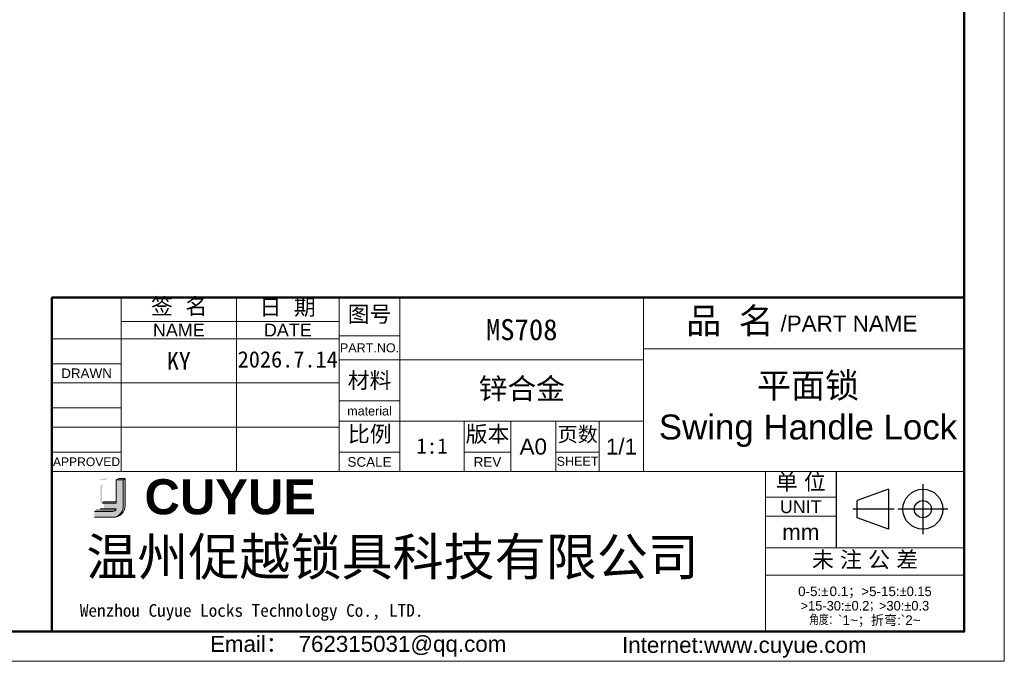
# Model space of a CAD drawing. Header units: millimetres. Extents: x 326 to 586, y 26 to 210.
# Tile 10 of 10: x 478 to 586, y 26 to 96. Entities that reach past the tile are written whole.
import ezdxf

# ---------------------------------------------------------------- set-up
doc = ezdxf.new("R2010")
doc.units = ezdxf.units.MM
for name, color, linetype, lineweight in [('0007', 7, 'Continuous', 5), ('实线层', 7, 'Continuous', 25), ('尺寸线层', 3, 'Continuous', 18), ('粗实线层', 7, 'Continuous', 50), ('细实线层', 3, 'Continuous', 18)]:
    doc.layers.add(name, color=color, linetype=linetype, lineweight=lineweight)
doc.styles.add('ARIAL', font='arial.ttf')
doc.styles.add('TEXTSTYLE_2', font='arial.ttf')
doc.styles.add('TEXTSTYLE_3', font='arial.ttf')
doc.styles.add('TEXTSTYLE_4', font='arial.ttf')

msp = doc.modelspace()

# ---------------------------------------------------------------- hatches: boundary and pattern name
at = {"layer": '实线层'}
h = msp.add_hatch(color=254, dxfattribs=at)
h.paths.add_polyline_path([(487.6357854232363, 45.67032489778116), (487.0628257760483, 45.51077529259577), (487.8506108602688, 45.51077529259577), (488.1215487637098, 45.67032489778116)], flags=0)
h.paths.add_polyline_path([(489.0045258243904, 45.51077529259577), (489.7720004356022, 45.51077529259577), (489.997553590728, 45.67032489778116), (489.2874322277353, 45.67032489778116)], flags=0)
h = msp.add_hatch(color=251, dxfattribs=at)
edge = h.paths.add_edge_path(flags=0)
edge.add_line((489.997553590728, 45.67032489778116), (489.7720004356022, 45.5107752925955))
edge.add_line((489.7720004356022, 45.51077529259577), (489.7720004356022, 42.698121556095))
edge.add_arc((488.4990112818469, 42.64847052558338), 1.273957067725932, -71.74154242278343, 2.2336036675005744, ccw=False)
edge.add_arc((488.6870659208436, 42.73248642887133), 1.310938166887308, 279.2658368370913, 358.4978790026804)
edge.add_line((489.9975535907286, 42.69812155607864), (489.997553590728, 45.67032489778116))
h = msp.add_hatch(color=251, dxfattribs=at)
edge = h.paths.add_edge_path(flags=0)
edge.add_line((487.4489175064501, 43.26331351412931), (487.4489175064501, 44.73046539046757))
edge.add_arc((487.6996257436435, 44.73098886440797), 0.2507087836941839, 103.89623382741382, 180.1196323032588, ccw=False)
edge.add_line((487.6394144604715, 44.97435997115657), (487.4586139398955, 44.97435997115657))
edge.add_arc((487.518825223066, 44.73098886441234), 0.2507087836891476, 103.8962338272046, 180.1196323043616)
edge.add_line((487.2681169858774, 44.7304653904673), (487.2681169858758, 43.1542361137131))
edge.add_arc((487.4492718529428, 43.14683287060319), 0.1813060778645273, 177.6597996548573, 274.9883187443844)
edge.add_line((487.4650368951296, 42.96621349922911), (489.0045258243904, 42.96621349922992))
edge.add_line((489.0045258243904, 42.96621349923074), (489.0045258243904, 43.11883858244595))
edge.add_line((489.0045258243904, 43.11883858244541), (487.5646283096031, 43.11883858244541))
edge.add_arc((487.5913676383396, 43.25882845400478), 0.1425207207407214, 178.1966309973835, 259.1862447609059, ccw=False)
h = msp.add_hatch(color=251, dxfattribs=at)
edge = h.paths.add_edge_path(flags=0)
edge.add_line((486.7810412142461, 42.21456232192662), (486.61966739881, 42.03696482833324))
edge.add_line((486.6196673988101, 42.03696482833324), (488.6217363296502, 42.03696482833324))
edge.add_arc((488.5483860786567, 42.51272931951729), 0.4813856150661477, 278.7644802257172, 323.8869948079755)
edge.add_line((488.9372763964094, 42.22901038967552), (486.7810412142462, 42.21456232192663))
at = {"layer": '尺寸线层'}
h = msp.add_hatch(color=179, dxfattribs=at)
edge = h.paths.add_edge_path(flags=0)
edge.add_line((489.7720004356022, 45.51077529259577), (489.0045258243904, 45.51077529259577))
edge.add_line((489.0045258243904, 45.51077529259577), (489.0045258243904, 42.96621349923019))
edge.add_line((489.0045258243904, 42.96621349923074), (487.6541024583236, 42.96621349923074))
edge.add_line((487.6541024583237, 42.96621349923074), (487.6541024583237, 42.35888312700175))
edge.add_line((487.6541024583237, 42.35888312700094), (489.0045258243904, 42.35888312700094))
edge.add_arc((488.5483860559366, 42.51272935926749), 0.4813856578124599, 278.7644821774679, 341.36184450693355, ccw=False)
edge.add_line((488.6217363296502, 42.03696482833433), (486.6196673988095, 42.03696482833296))
edge.add_line((486.6196673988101, 42.03696482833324), (486.6196673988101, 41.42173701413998))
edge.add_line((486.6196673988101, 41.42173701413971), (488.6648204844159, 41.42173701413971))
edge.add_arc((488.6870659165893, 42.7324861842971), 1.310937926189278, 269.0276957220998, 279.2658387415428)
edge.add_arc((488.4990112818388, 42.64847052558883), 1.273957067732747, 288.258457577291, 362.2336036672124)
edge.add_line((489.7720004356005, 42.69812155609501), (489.7720004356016, 45.51077529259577))

# ---------------------------------------------------------------- linework, layer by layer
at = {"color": 0, "linetype": 'Continuous'}
for p, q in [((567.8150001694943, 46.43917445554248), (567.8150001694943, 38.08802603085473)), ((573.5607751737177, 44.49513601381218), (570.1315577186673, 43.25334771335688)), ((573.5607751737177, 44.49513601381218), (573.5607751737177, 40.12404005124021)), ((577.3194999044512, 45.05761833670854), (577.3194999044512, 39.56155772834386)), ((570.1315577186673, 41.36582835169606), (570.1315577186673, 43.25334771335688)), ((574.1818566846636, 42.30958803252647), (569.6461397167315, 42.30958803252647)), ((580.0675302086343, 42.30958803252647), (574.5714696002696, 42.30958803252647)), ((573.5607751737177, 40.12404005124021), (570.1315577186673, 41.36582835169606))]:
    msp.add_line(p, q, dxfattribs=at)
for radius in [2.18554798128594, 0.9437596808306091]:
    msp.add_circle((577.3194999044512, 42.30958803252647), radius, dxfattribs=at)
at = {"layer": '0007'}
for p, q in [((489.0045258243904, 45.51077529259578), (489.2874322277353, 45.67032489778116)), ((489.0045258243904, 45.51077529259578), (489.7720004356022, 45.51077529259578)), ((489.0045258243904, 42.96621349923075), (489.0045258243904, 45.51077529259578)), ((489.2874322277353, 45.67032489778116), (489.997553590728, 45.67032489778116)), ((489.7720004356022, 45.51077529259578), (489.997553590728, 45.67032489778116)), ((489.7720004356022, 45.51077529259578), (489.7720004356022, 42.69812155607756)), ((489.997553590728, 45.67032489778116), (489.997553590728, 42.69812155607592)), ((486.7810412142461, 42.21456232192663), (488.9372763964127, 42.22901038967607)), ((487.2341118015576, 42.35888312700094), (489.0045258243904, 42.35888312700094)), ((487.465036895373, 42.96621349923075), (489.0045258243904, 42.96621349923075)), ((487.5646283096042, 43.11883858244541), (489.0045258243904, 43.11883858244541)), ((486.6196673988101, 42.03696482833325), (488.621736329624, 42.03696482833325)), ((486.6196673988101, 41.42173701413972), (488.6648204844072, 41.42173701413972))]:
    msp.add_line(p, q, dxfattribs=at)
for centre, radius, start, end in [((488.5483860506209, 42.51272936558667), 0.4813856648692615, 278.7644826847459, 341.3618439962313), ((488.6870658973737, 42.73248644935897), 1.310938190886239, 269.0276967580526, 358.4978781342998), ((488.4990114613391, 42.64847040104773), 1.273956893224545, 288.2424993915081, 2.233609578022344)]:
    msp.add_arc(centre, radius, start, end, dxfattribs=at)
at = {"layer": '粗实线层'}
msp.add_lwpolyline([(341.3390781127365, 205.4885840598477), (581.8505437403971, 205.4885840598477), (581.8505437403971, 28.91254883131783), (341.3390781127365, 28.91254883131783)], close=True, dxfattribs=at)
msp.add_lwpolyline([(581.8504070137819, 65.4636965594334), (542.8971306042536, 65.4636965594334), (481.9662096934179, 65.46296541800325), (481.9662096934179, 28.89505366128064)], dxfattribs=at)
at = {"layer": '细实线层'}
for p, q in [((489.5454032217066, 65.46296541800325), (489.5454032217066, 46.4448038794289)), ((502.17739243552, 65.46296541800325), (502.17739243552, 46.4448038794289)), ((513.4051736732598, 65.47918647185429), (513.4051736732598, 46.44480387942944)), ((513.4058272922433, 65.46296541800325), (513.4058272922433, 46.4448038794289)), ((520.0720568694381, 65.46342266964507), (520.0720568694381, 46.4448038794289)), ((546.7371306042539, 65.4636965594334), (546.7371306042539, 46.4448038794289)), ((489.5454032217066, 62.86638985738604), (513.4058272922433, 62.86638985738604)), ((481.9662096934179, 60.97159147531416), (513.4058272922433, 60.97159147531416)), ((513.4051736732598, 61.26852340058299), (520.0720568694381, 61.26852340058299)), ((546.7371306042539, 59.84947913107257), (581.8504070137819, 59.84947913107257)), ((481.9662096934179, 58.23466047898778), (489.5454032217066, 58.23466047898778)), ((513.4051736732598, 58.67194783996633), (546.7395896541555, 58.67194783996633)), ((481.9662096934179, 56.1293289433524), (513.4058272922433, 56.1293289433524)), ((513.4051736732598, 54.18057389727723), (520.0720568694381, 54.18057389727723)), ((481.9662096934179, 53.39239794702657), (489.5454032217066, 53.39239794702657)), ((513.4051736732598, 51.93488692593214), (546.7395896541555, 51.93488692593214)), ((527.0898286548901, 51.93488692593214), (527.0898286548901, 46.44480387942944)), ((532.2128020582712, 51.93488692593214), (532.2128020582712, 46.44480387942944)), ((537.1252423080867, 51.93488692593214), (537.1252423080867, 46.44480387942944)), ((541.8973271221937, 51.93488692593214), (541.8973271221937, 46.44480387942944)), ((481.9662096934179, 51.28706641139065), (513.4058272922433, 51.28706641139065)), ((481.9662096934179, 48.55013541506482), (489.5454032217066, 48.55013541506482)), ((513.4051736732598, 48.56635646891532), (520.0720568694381, 48.56635646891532)), ((527.0898286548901, 48.56635646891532), (532.2128020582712, 48.56635646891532)), ((537.1252423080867, 48.56635646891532), (541.8973271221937, 48.56635646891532)), ((481.9662096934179, 46.4448038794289), (560.0953827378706, 46.4448038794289)), ((560.0953827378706, 46.4448038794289), (560.0953827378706, 28.97086080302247)), ((560.0954512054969, 46.43917445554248), (581.8505437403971, 46.43917445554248)), ((560.0954512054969, 46.43917445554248), (560.0954512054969, 28.89505366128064)), ((560.0954512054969, 43.63206574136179), (567.8150001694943, 43.63206574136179)), ((560.0954512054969, 41.52673420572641), (567.8150001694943, 41.52673420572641)), ((560.0954512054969, 38.08802603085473), (581.8505437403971, 38.08802603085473)), ((560.0954512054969, 35.07038416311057), (581.8505437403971, 35.07038416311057))]:
    msp.add_line(p, q, dxfattribs=at)
msp.add_lwpolyline([(325.7018735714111, 209.8746914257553), (586.2366511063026, 209.8746914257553), (586.2366511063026, 25.65818205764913), (325.7018735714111, 25.65818205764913)], close=True, dxfattribs=at)

# ---------------------------------------------------------------- texts
at = {"color": 0, "linetype": 'Continuous', "attachment_point": 2, "line_spacing_factor": 0.8999999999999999}
for s, insert, char_height, width, style in [('签  名', (495.8904487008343, 65.39755145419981), 1.754442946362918, 7.716807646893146, 'TEXTSTYLE_2'), ('日  期', (507.7768906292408, 65.30666740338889), 1.754442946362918, 7.716807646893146, 'TEXTSTYLE_2'), ('图号', (516.7386152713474, 64.53895311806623), 1.754442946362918, 5.139969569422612, 'TEXTSTYLE_2'), ('{\\fSimSun|b0|i0|c0|p34;品 名}', (556.1914055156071, 64.33464852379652), 2.807108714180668, 10.28542177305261, 'TEXTSTYLE_2'), ('/PART NAME', (569.2274223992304, 63.50732485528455), 1.754442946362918, 14.94211446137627, 'TEXTSTYLE_3'), ('PART.NO.', (516.7386152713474, 60.4614796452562), 0.9824880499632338, 6.468350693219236, 'TEXTSTYLE_3'), ('材料', (516.7386152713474, 57.30348234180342), 1.754442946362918, 5.139969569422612, 'TEXTSTYLE_2'), ('material', (516.7386152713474, 53.54897443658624), 0.9824880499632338, 6.165203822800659, 'TEXTSTYLE_3'), ('比例', (516.7677890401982, 51.4193542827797), 1.754442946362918, 5.139969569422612, 'TEXTSTYLE_2'), ('版本', (529.6513153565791, 51.40830329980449), 1.754442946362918, 5.139969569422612, 'TEXTSTYLE_2'), ('页数', (539.536469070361, 51.30929397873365), 1.614087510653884, 4.728772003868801, 'TEXTSTYLE_2'), ('A0', (534.6690221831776, 50.04008854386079), 1.754442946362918, 2.576838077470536, 'TEXTSTYLE_2'), ('1/1', (544.3184583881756, 50.04008854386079), 1.754442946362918, 3.865257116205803, 'TEXTSTYLE_2'), ('SCALE', (516.7386152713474, 48.00493472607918), 1.05266576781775, 4.813304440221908, 'TEXTSTYLE_3'), ('REV', (529.6513153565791, 48.00493472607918), 1.05266576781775, 2.283474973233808, 'TEXTSTYLE_4'), ('SHEET', (539.5112847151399, 48.04002358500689), 0.9824880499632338, 4.059511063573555, 'TEXTSTYLE_4'), ('单 位', (563.9552256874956, 46.17924734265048), 1.754442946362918, 6.428388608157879, 'TEXTSTYLE_2'), ('UNIT', (563.9552256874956, 43.28117715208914), 1.403554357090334, 4.565464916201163, 'TEXTSTYLE_3'), ('mm', (563.9552256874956, 40.68460159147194), 1.754442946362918, 4.069785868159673, 'TEXTSTYLE_3'), ('未 注 公 差', (570.9852404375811, 37.6643549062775), 1.754442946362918, 14.14519625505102, 'TEXTSTYLE_2'), ('{\\C256;Email\\fSimSun|b0|i0|c0|p34;： \\farial|b0|i0|c0|p34;762315031@qq.com}', (515.4959373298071, 28.4434537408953), 1.750941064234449, 35.56216927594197, 'TEXTSTYLE_3'), ('{\\C256;Internet:www.cuyue.com}', (557.7725054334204, 28.3289018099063), 1.750941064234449, 51.90110448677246, 'TEXTSTYLE_3')]:
    msp.add_mtext(s, dxfattribs=dict(at, insert=insert, char_height=char_height, width=width, style=style))
at = {"linetype": 'Continuous', "attachment_point": 2, "line_spacing_factor": 0.8999999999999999, "style": 'TEXTSTYLE_3'}
for s, insert, char_height, width in [('NAME', (495.8613978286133, 62.62076784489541), 1.403554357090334, 5.650741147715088), ('DATE', (507.7916098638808, 62.62076784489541), 1.403554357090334, 5.217674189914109), ('DRAWN', (485.7558064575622, 57.7083275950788), 1.05266576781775, 5.545083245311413), ('APPROVED', (485.7558064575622, 47.97116924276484), 0.9473991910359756, 7.339702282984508)]:
    msp.add_mtext(s, dxfattribs=dict(at, insert=insert, char_height=char_height, width=width))
at = {"color": 0, "lineweight": 13, "char_height": 2.304, "width": 44.44178955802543, "attachment_point": 5}
for s, insert in [('{\\fFangSong|b0|i0|c134|p34;\\C3;MS708}', (533.404593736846, 61.93978999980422)), ('{\\fFangSong|b0|i0|c134|p34;\\C3;锌合金}', (533.404593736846, 55.37341017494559))]:
    msp.add_mtext(s, dxfattribs=dict(at, insert=insert))
at = {"color": 0, "insert": (564.7456708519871, 53.16963346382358), "char_height": 2.73146806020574, "width": 62.48649061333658, "attachment_point": 5, "style": 'ARIAL'}
msp.add_mtext('{\\fFangSong|b0|i0|c134|p34;平面锁\\P}Swing Handle Lock', dxfattribs=at)
at = {"color": 0, "insert": (523.5809427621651, 49.21233736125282), "char_height": 1.680903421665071, "width": 11.69628630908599, "attachment_point": 5}
msp.add_mtext('1:1', dxfattribs=at)
at = {"color": 7, "linetype": 'Continuous', "attachment_point": 1, "line_spacing_factor": 0.8999999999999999}
for s, insert, char_height, width, style in [('{\\fArial|b1|i0|c134|p34;\\C30;CU\\C179;YUE}', (492.1057412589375, 45.58602370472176), 3.84, 29.95307687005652, 'TEXTSTYLE_2'), ('{\\fsimsun|b0|i0|c134|p34;\\C0;Wenzhou Cuyue Locks Technology Co., LTD.}', (485.0239889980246, 31.91646510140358), 1.3824, 57.70020964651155, 'TEXTSTYLE_3')]:
    msp.add_mtext(s, dxfattribs=dict(at, insert=insert, char_height=char_height, width=width, style=style))
at = {"color": 0, "linetype": 'Continuous', "lineweight": 13, "insert": (570.9729974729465, 33.84227410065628), "char_height": 1.050564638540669, "width": 21.35581969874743, "attachment_point": 2, "line_spacing_factor": 0.8999999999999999, "style": 'TEXTSTYLE_2'}
msp.add_mtext('0-5:{\\Fgdt,gbcbig.shx;`\\fsimsun|b0|i0|c0|p34;\\W0.16667; \\farial|b0|i0|c0|p34;\\W1;0.1\\fsimsun|b0|i0|c0|p34;；}>5-15:{\\Fgdt,gbcbig.shx;`0.15\\P>15-30:`0.2；>30:`0.3\\P角度：}`1~{\\fsimsun|b0|i0|c0|p34;；折弯}:`2~', dxfattribs=at)
at = {"layer": '尺寸线层', "color": 6, "insert": (485.7328902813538, 39.14709691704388), "char_height": 4.097183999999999, "width": 75.21574276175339, "attachment_point": 1}
msp.add_mtext('{\\fSimSun|b0|i0|c134|p2;\\C0;温州促越锁具科技有限公司}', dxfattribs=at)
at = {"layer": '细实线层', "insert": (495.8613978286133, 58.55046020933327), "char_height": 1.92, "attachment_point": 5}
msp.add_mtext_dynamic_manual_height_columns('KY', width=13.15832209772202, gutter_width=1, heights=[0], dxfattribs=at)
at = {"layer": '细实线层', "insert": (502.305396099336, 59.6029436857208), "char_height": 1.789536, "attachment_point": 1}
msp.add_mtext('2026.7.14', dxfattribs=at)

doc.saveas('drawing.dxf')
